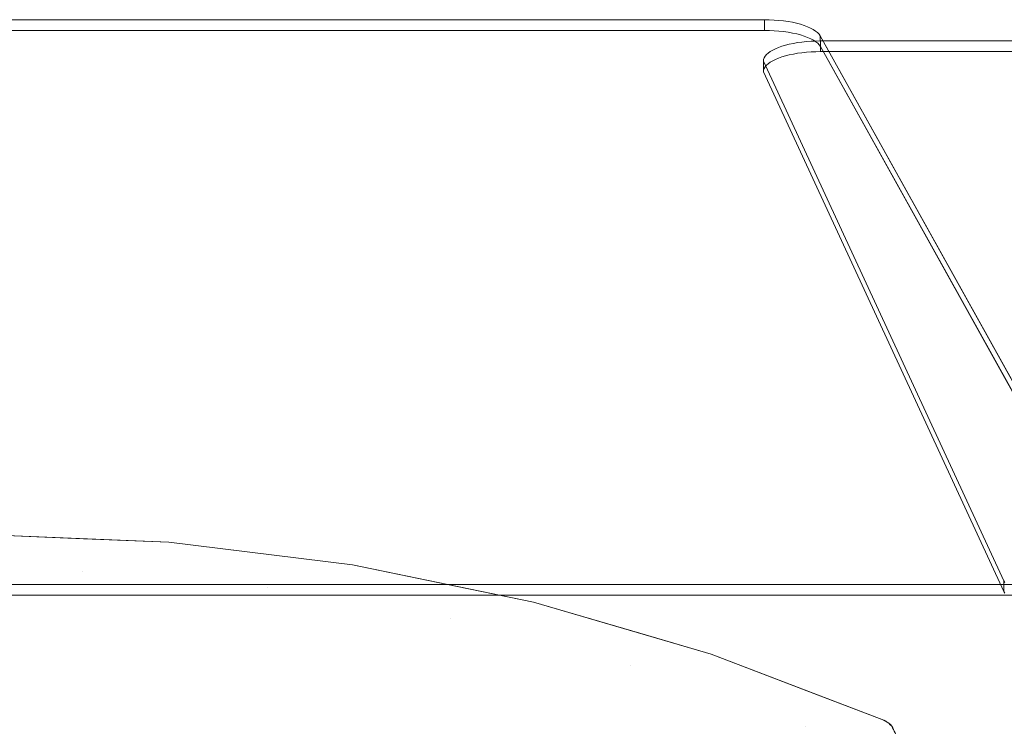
# Model space of a CAD drawing. Header units: millimetres. Extents: x -174 to 174, y -184 to 184.
# Tile 34 of 35: x 3 to 89, y 122 to 184. Entities that reach past the tile are written whole.
import ezdxf

# ---------------------------------------------------------------- set-up
doc = ezdxf.new("R2010")
doc.units = ezdxf.units.MM
doc.header["$LTSCALE"] = 5.08
doc.layers.add('Lighting-LED', color=7, linetype='Continuous', lineweight=5, true_color=0x000000)

# ---------------------------------------------------------------- blocks, each defined once
blk = doc.blocks.new('Group-1')
at = {"layer": 'Lighting-LED', "color": 18, "linetype": 'Continuous', "lineweight": 5}
for points, invisible_edges in [([(-5166.638, -547.326, -491.821), (-5166.959, -547.428, -491.552), (-5167.253, -547.539, -491.259), (-4988.987, -588.949, -381.707)], 12), ([(-4988.987, -588.949, -381.707), (-5166.295, -547.235, -492.063), (-5166.638, -547.326, -491.821)], 9), ([(-5165.548, -547.085, -492.459), (-5165.93, -547.154, -492.276), (-5166.295, -547.235, -492.063), (-4988.987, -588.949, -381.707)], 12), ([(-4988.987, -588.949, -381.707), (-5165.15, -547.028, -492.611), (-5165.548, -547.085, -492.459)], 9), ([(-5164.319, -546.95, -492.816), (-5164.739, -546.983, -492.73), (-5165.15, -547.028, -492.611), (-4988.987, -588.949, -381.707)], 12), ([(-4988.987, -588.949, -381.707), (-5163.893, -546.931, -492.868), (-5164.319, -546.95, -492.816)], 9), ([(-4988.987, -588.949, -381.707), (-5163.463, -546.924, -492.885), (-5163.893, -546.931, -492.868)], 9), ([(-5163.463, -546.924, -492.885), (-4988.987, -588.949, -381.707), (-5003.675, -582.27, -399.377)], 9), ([(-5027.486, -546.924, -492.885), (-5163.463, -546.924, -492.885), (-5003.675, -582.27, -399.377)], 10), ([(-5027.486, -546.924, -492.885), (-5003.675, -582.27, -399.377), (-5022.581, -548.35, -489.112)], 9), ([(-5027.057, -546.931, -492.868), (-5027.486, -546.924, -492.885), (-5022.581, -548.35, -489.112)], 10), ([(-5027.48, -547.859, -493.239), (-5027.486, -546.924, -492.885), (-5027.057, -546.931, -492.868), (-5027.051, -547.866, -493.221)], 4), ([(-5026.631, -546.95, -492.816), (-5027.057, -546.931, -492.868), (-5022.581, -548.35, -489.112)], 10), ([(-5027.051, -547.866, -493.221), (-5027.057, -546.931, -492.868), (-5026.631, -546.95, -492.816), (-5026.624, -547.886, -493.17)], 5), ([(-5026.21, -546.983, -492.73), (-5026.631, -546.95, -492.816), (-5022.581, -548.35, -489.112)], 10), ([(-5026.624, -547.886, -493.17), (-5026.631, -546.95, -492.816), (-5026.21, -546.983, -492.73), (-5026.204, -547.918, -493.084)], 5), ([(-5025.8, -547.028, -492.611), (-5026.21, -546.983, -492.73), (-5022.581, -548.35, -489.112)], 10), ([(-5026.204, -547.918, -493.084), (-5026.21, -546.983, -492.73), (-5025.8, -547.028, -492.611), (-5025.794, -547.963, -492.965)], 5), ([(-5025.402, -547.085, -492.459), (-5025.8, -547.028, -492.611), (-5022.581, -548.35, -489.112)], 10), ([(-5025.794, -547.963, -492.965), (-5025.8, -547.028, -492.611), (-5025.402, -547.085, -492.459), (-5025.395, -548.02, -492.813)], 5), ([(-5025.019, -547.154, -492.276), (-5025.402, -547.085, -492.459), (-5022.581, -548.35, -489.112)], 10), ([(-5025.395, -548.02, -492.813), (-5025.402, -547.085, -492.459), (-5025.019, -547.154, -492.276), (-5025.013, -548.09, -492.63)], 5), ([(-5024.655, -547.235, -492.063), (-5025.019, -547.154, -492.276), (-5022.581, -548.35, -489.112)], 10), ([(-5025.013, -548.09, -492.63), (-5025.019, -547.154, -492.276), (-5024.655, -547.235, -492.063), (-5024.648, -548.17, -492.416)], 5), ([(-5024.311, -547.326, -491.821), (-5024.655, -547.235, -492.063), (-5022.581, -548.35, -489.112)], 10), ([(-5024.648, -548.17, -492.416), (-5024.655, -547.235, -492.063), (-5024.311, -547.326, -491.821), (-5024.305, -548.262, -492.174)], 5), ([(-5023.991, -547.428, -491.552), (-5024.311, -547.326, -491.821), (-5022.581, -548.35, -489.112)], 10), ([(-5024.305, -548.262, -492.174), (-5024.311, -547.326, -491.821), (-5023.991, -547.428, -491.552), (-5023.985, -548.363, -491.906)], 5), ([(-5023.697, -547.539, -491.259), (-5023.991, -547.428, -491.552), (-5022.581, -548.35, -489.112)], 10), ([(-5023.985, -548.363, -491.906), (-5023.991, -547.428, -491.552), (-5023.697, -547.539, -491.259), (-5023.69, -548.474, -491.613)], 5), ([(-5201.968, -589.885, -382.061), (-5027.48, -547.859, -493.239), (-5027.051, -547.866, -493.221)], 9), ([(-5027.48, -547.859, -493.239), (-5201.968, -589.885, -382.061), (-5187.281, -583.205, -399.731)], 9), ([(-5201.968, -589.885, -382.061), (-5027.051, -547.866, -493.221), (-5026.624, -547.886, -493.17)], 9), ([(-5026.624, -547.886, -493.17), (-5026.204, -547.918, -493.084), (-5025.794, -547.963, -492.965), (-5201.968, -589.885, -382.061)], 12), ([(-5201.968, -589.885, -382.061), (-5025.794, -547.963, -492.965), (-5025.395, -548.02, -492.813)], 9), ([(-5025.395, -548.02, -492.813), (-5025.013, -548.09, -492.63), (-5024.648, -548.17, -492.416), (-5201.968, -589.885, -382.061)], 12), ([(-5201.968, -589.885, -382.061), (-5024.648, -548.17, -492.416), (-5024.305, -548.262, -492.174)], 9), ([(-5024.305, -548.262, -492.174), (-5023.985, -548.363, -491.906), (-5023.69, -548.474, -491.613), (-5201.968, -589.885, -382.061)], 12), ([(-5163.469, -547.859, -493.239), (-5027.48, -547.859, -493.239), (-5187.281, -583.205, -399.731)], 10), ([(-5168.131, -548.058, -489.885), (-5168.268, -548.202, -489.503), (-5168.369, -548.35, -489.112), (-4988.987, -588.949, -381.707)], 12), ([(-4988.987, -588.949, -381.707), (-5167.96, -547.919, -490.253), (-5168.131, -548.058, -489.885)], 9), ([(-5167.519, -547.658, -490.943), (-5167.755, -547.785, -490.607), (-5167.96, -547.919, -490.253), (-4988.987, -588.949, -381.707)], 12), ([(-4988.987, -588.949, -381.707), (-5167.253, -547.539, -491.259), (-5167.519, -547.658, -490.943)], 9), ([(-5023.431, -547.658, -490.943), (-5023.697, -547.539, -491.259), (-5022.581, -548.35, -489.112)], 10), ([(-5023.69, -548.474, -491.613), (-5023.697, -547.539, -491.259), (-5023.431, -547.658, -490.943), (-5023.424, -548.593, -491.297)], 5), ([(-5023.194, -547.785, -490.607), (-5023.431, -547.658, -490.943), (-5022.581, -548.35, -489.112)], 10), ([(-5023.424, -548.593, -491.297), (-5023.431, -547.658, -490.943), (-5023.194, -547.785, -490.607), (-5023.188, -548.721, -490.961)], 5), ([(-5022.99, -547.919, -490.253), (-5023.194, -547.785, -490.607), (-5022.581, -548.35, -489.112)], 10), ([(-5023.188, -548.721, -490.961), (-5023.194, -547.785, -490.607), (-5022.99, -547.919, -490.253), (-5022.984, -548.854, -490.607)], 5), ([(-5022.581, -548.35, -489.112), (-5022.682, -548.202, -489.503), (-5022.819, -548.058, -489.885), (-5022.99, -547.919, -490.253)], 8), ([(-5022.984, -548.854, -490.607), (-5022.99, -547.919, -490.253), (-5022.819, -548.058, -489.885), (-5022.812, -548.994, -490.238)], 5), ([(-5022.812, -548.994, -490.238), (-5022.819, -548.058, -489.885), (-5022.682, -548.202, -489.503), (-5022.676, -549.138, -489.857)], 5), ([(-5022.676, -549.138, -489.857), (-5022.682, -548.202, -489.503), (-5022.581, -548.35, -489.112), (-5022.574, -549.286, -489.466)], 1), ([(-5201.968, -589.885, -382.061), (-5023.69, -548.474, -491.613), (-5023.424, -548.593, -491.297)], 9), ([(-5023.424, -548.593, -491.297), (-5023.188, -548.721, -490.961), (-5022.984, -548.854, -490.607), (-5201.968, -589.885, -382.061)], 12), ([(-5201.968, -589.885, -382.061), (-5022.984, -548.854, -490.607), (-5022.812, -548.994, -490.238)], 9), ([(-5022.812, -548.994, -490.238), (-5022.676, -549.138, -489.857), (-5022.574, -549.286, -489.466), (-5201.968, -589.885, -382.061)], 12), ([(-4988.987, -588.949, -381.707), (-5168.369, -548.35, -489.112), (-5187.275, -582.27, -399.377)], 9), ([(-5027.549, -550.407, -489.704), (-5027.566, -550.553, -489.318), (-5006.487, -596.101, -368.822), (-5022.979, -548.792, -493.979)], 12), ([(-5027.413, -550.119, -490.466), (-5027.498, -550.262, -490.088), (-5027.549, -550.407, -489.704), (-5022.979, -548.792, -493.979)], 12), ([(-5022.979, -548.792, -493.979), (-5027.295, -549.979, -490.837), (-5027.413, -550.119, -490.466)], 9), ([(-5026.964, -549.712, -491.544), (-5027.145, -549.843, -491.197), (-5027.295, -549.979, -490.837), (-5022.979, -548.792, -493.979)], 12), ([(-5022.979, -548.792, -493.979), (-5026.752, -549.586, -491.876), (-5026.964, -549.712, -491.544)], 9), ([(-5026.752, -549.586, -491.876), (-5022.979, -548.792, -493.979), (-5023.389, -548.81, -493.931), (-5023.794, -548.84, -493.852)], 9), ([(-5026.245, -549.356, -492.486), (-5026.512, -549.468, -492.191), (-5026.752, -549.586, -491.876), (-5023.794, -548.84, -493.852)], 12), ([(-5023.794, -548.84, -493.852), (-5025.637, -549.158, -493.009), (-5025.953, -549.253, -492.759), (-5026.245, -549.356, -492.486)], 9), ([(-5025.953, -550.188, -493.113), (-5025.953, -549.253, -492.759), (-5025.637, -549.158, -493.009), (-5025.637, -550.094, -493.363)], 5), ([(-5024.946, -548.999, -493.431), (-5025.301, -549.073, -493.234), (-5025.637, -549.158, -493.009), (-5023.794, -548.84, -493.852)], 12), ([(-5025.637, -550.094, -493.363), (-5025.637, -549.158, -493.009), (-5025.301, -549.073, -493.234), (-5025.301, -550.009, -493.587)], 5), ([(-5025.301, -550.009, -493.587), (-5025.301, -549.073, -493.234), (-5024.946, -548.999, -493.431), (-5024.946, -549.934, -493.785)], 5), ([(-5023.794, -548.84, -493.852), (-5024.19, -548.881, -493.742), (-5024.575, -548.934, -493.601), (-5024.946, -548.999, -493.431)], 8), ([(-5024.946, -549.934, -493.785), (-5024.946, -548.999, -493.431), (-5024.575, -548.934, -493.601), (-5024.575, -549.87, -493.955)], 5), ([(-5024.575, -549.87, -493.955), (-5024.575, -548.934, -493.601), (-5024.19, -548.881, -493.742), (-5024.19, -549.817, -494.095)], 5), ([(-5024.19, -549.817, -494.095), (-5024.19, -548.881, -493.742), (-5023.794, -548.84, -493.852), (-5023.794, -549.775, -494.206)], 5), ([(-5023.794, -549.775, -494.206), (-5023.794, -548.84, -493.852), (-5023.389, -548.81, -493.931), (-5023.389, -549.745, -494.285)], 5), ([(-5023.389, -549.745, -494.285), (-5023.389, -548.81, -493.931), (-5022.979, -548.792, -493.979), (-5022.979, -549.727, -494.333)], 5), ([(-5022.979, -549.727, -494.333), (-5022.979, -548.792, -493.979), (-5022.566, -548.785, -493.995), (-5022.566, -549.721, -494.349)], 1), ([(-5006.487, -596.101, -368.822), (-5022.566, -548.785, -493.995), (-5022.979, -548.792, -493.979)], 9), ([(-4973.417, -548.785, -493.995), (-5022.566, -548.785, -493.995), (-5006.487, -596.101, -368.822), (-5006.4, -596.248, -368.432)], 10), ([(-5201.968, -589.885, -382.061), (-5022.574, -549.286, -489.466), (-5003.669, -583.205, -399.731)], 9), ([(-5022.979, -549.727, -494.333), (-5006.487, -597.036, -369.176), (-5027.566, -551.489, -489.672), (-5027.549, -551.343, -490.058)], 9), ([(-5022.979, -549.727, -494.333), (-5027.549, -551.343, -490.058), (-5027.498, -551.198, -490.442), (-5027.413, -551.055, -490.82)], 9), ([(-5027.413, -551.055, -490.82), (-5027.295, -550.915, -491.19), (-5022.979, -549.727, -494.333)], 10), ([(-5027.413, -551.055, -490.82), (-5027.413, -550.119, -490.466), (-5027.295, -549.979, -490.837), (-5027.295, -550.915, -491.19)], 5), ([(-5022.979, -549.727, -494.333), (-5027.295, -550.915, -491.19), (-5027.145, -550.779, -491.55), (-5026.964, -550.647, -491.898)], 9), ([(-5027.295, -550.915, -491.19), (-5027.295, -549.979, -490.837), (-5027.145, -549.843, -491.197), (-5027.145, -550.779, -491.55)], 5), ([(-5027.145, -550.779, -491.55), (-5027.145, -549.843, -491.197), (-5026.964, -549.712, -491.544), (-5026.964, -550.647, -491.898)], 5), ([(-5026.964, -550.647, -491.898), (-5026.964, -549.712, -491.544), (-5026.752, -549.586, -491.876), (-5026.752, -550.522, -492.23)], 5), ([(-5026.964, -550.647, -491.898), (-5026.752, -550.522, -492.23), (-5022.979, -549.727, -494.333)], 10), ([(-5026.752, -550.522, -492.23), (-5026.752, -549.586, -491.876), (-5026.512, -549.468, -492.191), (-5026.512, -550.403, -492.544)], 5), ([(-5023.794, -549.775, -494.206), (-5023.389, -549.745, -494.285), (-5022.979, -549.727, -494.333), (-5026.752, -550.522, -492.23)], 12), ([(-5023.794, -549.775, -494.206), (-5026.752, -550.522, -492.23), (-5026.512, -550.403, -492.544), (-5026.245, -550.291, -492.839)], 9), ([(-5026.512, -550.403, -492.544), (-5026.512, -549.468, -492.191), (-5026.245, -549.356, -492.486), (-5026.245, -550.291, -492.839)], 5), ([(-5026.245, -550.291, -492.839), (-5026.245, -549.356, -492.486), (-5025.953, -549.253, -492.759), (-5025.953, -550.188, -493.113)], 5), ([(-5026.245, -550.291, -492.839), (-5025.953, -550.188, -493.113), (-5025.637, -550.094, -493.363), (-5023.794, -549.775, -494.206)], 12), ([(-5023.794, -549.775, -494.206), (-5025.637, -550.094, -493.363), (-5025.301, -550.009, -493.587), (-5024.946, -549.934, -493.785)], 9), ([(-5024.946, -549.934, -493.785), (-5024.575, -549.87, -493.955), (-5024.19, -549.817, -494.095), (-5023.794, -549.775, -494.206)], 8), ([(-5022.979, -549.727, -494.333), (-5022.566, -549.721, -494.349), (-5006.487, -597.036, -369.176)], 10), ([(-5006.4, -597.184, -368.785), (-5006.487, -597.036, -369.176), (-5022.566, -549.721, -494.349), (-4973.417, -549.721, -494.349)], 10), ([(-5027.566, -551.489, -489.672), (-5027.566, -550.553, -489.318), (-5027.549, -550.407, -489.704), (-5027.549, -551.343, -490.058)], 4), ([(-5027.549, -551.343, -490.058), (-5027.549, -550.407, -489.704), (-5027.498, -550.262, -490.088), (-5027.498, -551.198, -490.442)], 5), ([(-5027.498, -551.198, -490.442), (-5027.498, -550.262, -490.088), (-5027.413, -550.119, -490.466), (-5027.413, -551.055, -490.82)], 5), ([(-4988.987, -588.949, -381.707), (-5187.275, -582.27, -399.377), (-5201.962, -588.949, -381.707)], 9), ([(-5201.968, -589.885, -382.061), (-5003.669, -583.205, -399.731), (-4988.981, -589.885, -382.061)], 9), ([(-4988.987, -588.949, -381.707), (-5201.962, -588.949, -381.707), (-5201.975, -596.425, -361.929), (-4988.975, -596.425, -361.929)], 11), ([(-5201.968, -589.885, -382.061), (-4988.981, -589.885, -382.061), (-4988.975, -597.361, -362.282), (-5201.975, -597.361, -362.282)], 11), ([(-5176.739, -621.733, -346.052), (-5095.931, -592.057, -346.052), (-5079.721, -592.716, -346.052)], 9), ([(-5095.931, -592.057, -316.252), (-5103.612, -595.211, -281.315), (-5087.32, -595.26, -281.315)], 11), ([(-5079.721, -592.716, -346.052), (-5095.931, -592.057, -346.052), (-5095.931, -592.057, -316.252), (-5087.192, -592.412, -316.386)], 10), ([(-5087.32, -595.26, -281.315), (-5087.192, -592.412, -316.386), (-5095.931, -592.057, -316.252)], 9), ([(-5079.721, -592.716, -346.052), (-5063.618, -594.688, -346.052), (-5047.728, -597.961, -346.052), (-5176.739, -621.733, -346.052)], 12), ([(-5079.721, -592.716, -316.501), (-5087.192, -592.412, -316.386), (-5087.32, -595.26, -281.315)], 10), ([(-5079.721, -592.716, -316.501), (-5087.32, -595.26, -281.315), (-5071.089, -596.665, -281.315)], 11), ([(-5087.192, -592.412, -316.386), (-5079.721, -592.716, -316.501), (-5079.721, -592.716, -346.052)], 10), ([(-5063.618, -594.688, -346.052), (-5079.721, -592.716, -346.052), (-5079.721, -592.716, -316.501), (-5070.722, -593.818, -316.707)], 10), ([(-5071.089, -596.665, -281.315), (-5070.722, -593.818, -316.707), (-5079.721, -592.716, -316.501)], 9), ([(-5063.618, -594.688, -316.87), (-5070.722, -593.818, -316.707), (-5071.089, -596.665, -281.315)], 10), ([(-5070.722, -593.818, -316.707), (-5063.618, -594.688, -316.87), (-5063.618, -594.688, -346.052)], 10), ([(-5063.618, -594.688, -316.87), (-5071.089, -596.665, -281.315), (-5055.032, -599.415, -281.315)], 11), ([(-5047.728, -597.961, -346.052), (-5063.618, -594.688, -346.052), (-5063.618, -594.688, -316.87), (-5054.423, -596.582, -317.152)], 10), ([(-5055.032, -599.415, -281.315), (-5054.423, -596.582, -317.152), (-5063.618, -594.688, -316.87)], 9), ([(-5087.32, -595.26, -281.315), (-5103.612, -595.211, -281.315), (-5103.392, -600.889, -242.821), (-5087.574, -600.937, -242.821)], 15), ([(-5071.089, -596.665, -281.315), (-5087.32, -595.26, -281.315), (-5087.574, -600.937, -242.821), (-5071.815, -602.301, -242.821)], 15), ([(-5055.032, -599.415, -281.315), (-5071.089, -596.665, -281.315), (-5071.815, -602.301, -242.821), (-5056.223, -604.971, -242.821)], 15), ([(-5047.728, -597.961, -317.358), (-5054.423, -596.582, -317.152), (-5055.032, -599.415, -281.315)], 10), ([(-5054.423, -596.582, -317.152), (-5047.728, -597.961, -317.358), (-5047.728, -597.961, -346.052)], 10), ([(-5006.4, -597.184, -368.785), (-5006.4, -596.248, -368.432), (-5006.487, -596.101, -368.822), (-5006.487, -597.036, -369.176)], 1), ([(-5176.739, -621.733, -346.052), (-5047.728, -597.961, -346.052), (-5032.156, -602.514, -346.052)], 9), ([(-5047.728, -597.961, -317.358), (-5055.032, -599.415, -281.315), (-5039.258, -603.491, -281.315)], 11), ([(-5032.156, -602.514, -346.052), (-5047.728, -597.961, -346.052), (-5047.728, -597.961, -317.358), (-5038.406, -600.687, -317.723)], 10), ([(-5039.258, -603.491, -281.315), (-5038.406, -600.687, -317.723), (-5047.728, -597.961, -317.358)], 9), ([(-5039.258, -603.491, -281.315), (-5055.032, -599.415, -281.315), (-5056.223, -604.971, -242.821), (-5040.908, -608.929, -242.821)], 15), ([(-5087.574, -600.937, -242.821), (-5103.392, -600.889, -242.821), (-5103.079, -609.009, -204.767), (-5087.937, -609.055, -204.767)], 15), ([(-5071.815, -602.301, -242.821), (-5087.574, -600.937, -242.821), (-5087.937, -609.055, -204.767), (-5072.852, -610.36, -204.767)], 15), ([(-5032.156, -602.514, -317.968), (-5038.406, -600.687, -317.723), (-5039.258, -603.491, -281.315)], 10), ([(-5038.406, -600.687, -317.723), (-5032.156, -602.514, -317.968), (-5032.156, -602.514, -346.052)], 10), ([(-5176.739, -621.733, -346.052), (-5032.156, -602.514, -346.052), (-5017.006, -608.315, -346.052), (-5016.852, -608.392, -346.052)], 9), ([(-5056.223, -604.971, -242.821), (-5071.815, -602.301, -242.821), (-5072.852, -610.36, -204.767), (-5057.927, -612.916, -204.767)], 15), ([(-5032.156, -602.514, -317.968), (-5039.258, -603.491, -281.315), (-5023.879, -608.865, -281.315)], 11), ([(-5017.006, -608.315, -346.052), (-5032.156, -602.514, -346.052), (-5032.156, -602.514, -317.968), (-5022.781, -606.104, -318.422)], 10), ([(-5023.879, -608.865, -281.315), (-5022.781, -606.104, -318.422), (-5032.156, -602.514, -317.968)], 9), ([(-5023.879, -608.865, -281.315), (-5039.258, -603.491, -281.315), (-5040.908, -608.929, -242.821), (-5025.975, -614.147, -242.821)], 15), ([(-5040.908, -608.929, -242.821), (-5056.223, -604.971, -242.821), (-5057.927, -612.916, -204.767), (-5043.267, -616.705, -204.767)], 15), ([(-5015.811, -609.887, -303.996), (-5022.781, -606.104, -318.422), (-5023.879, -608.865, -281.315)], 11), ([(-5022.781, -606.104, -318.422), (-5017.006, -608.315, -318.703), (-5017.006, -608.315, -346.052)], 8), ([(-5022.781, -606.104, -318.422), (-5016.986, -608.324, -318.695), (-5016.992, -608.321, -318.698)], 9), ([(-5022.781, -606.104, -318.422), (-5016.979, -608.327, -318.692), (-5016.986, -608.324, -318.695)], 9), ([(-5022.781, -606.104, -318.422), (-5016.973, -608.33, -318.688), (-5016.979, -608.327, -318.692)], 9), ([(-5022.781, -606.104, -318.422), (-5016.944, -608.344, -318.665), (-5016.955, -608.339, -318.675), (-5016.967, -608.333, -318.684)], 9), ([(-5022.781, -606.104, -318.422), (-5016.934, -608.349, -318.655), (-5016.944, -608.344, -318.665)], 9), ([(-5022.781, -606.104, -318.422), (-5016.924, -608.354, -318.643), (-5016.934, -608.349, -318.655)], 9), ([(-5016.967, -608.333, -318.684), (-5016.973, -608.33, -318.688), (-5022.781, -606.104, -318.422)], 10), ([(-5022.781, -606.104, -318.422), (-5016.829, -608.405, -318.477), (-5016.852, -608.392, -318.529)], 9), ([(-5016.852, -608.392, -318.529), (-5016.881, -608.376, -318.582), (-5016.897, -608.368, -318.608), (-5022.781, -606.104, -318.422)], 12), ([(-5016.897, -608.368, -318.608), (-5016.914, -608.359, -318.632), (-5022.781, -606.104, -318.422)], 10), ([(-5022.781, -606.104, -318.422), (-5016.706, -608.481, -318.095), (-5016.769, -608.44, -318.316)], 9), ([(-5022.781, -606.104, -318.422), (-5016.63, -608.534, -317.757), (-5016.706, -608.481, -318.095)], 9), ([(-5016.769, -608.44, -318.316), (-5016.807, -608.417, -318.424), (-5022.781, -606.104, -318.422)], 10), ([(-5016.807, -608.417, -318.424), (-5016.829, -608.405, -318.477), (-5022.781, -606.104, -318.422)], 10), ([(-5016.914, -608.359, -318.632), (-5016.924, -608.354, -318.643), (-5022.781, -606.104, -318.422)], 10), ([(-5022.781, -606.104, -318.422), (-5016.442, -608.699, -316.404), (-5016.567, -608.582, -317.415)], 9), ([(-5016.567, -608.582, -317.415), (-5016.63, -608.534, -317.757), (-5022.781, -606.104, -318.422)], 10), ([(-5022.781, -606.104, -318.422), (-5016.245, -608.97, -313.766), (-5016.318, -608.817, -315.394)], 9), ([(-5022.781, -606.104, -318.422), (-5016.173, -609.123, -312.138), (-5016.245, -608.97, -313.766)], 9), ([(-5022.781, -606.104, -318.422), (-5016.101, -609.275, -310.509), (-5016.173, -609.123, -312.138)], 9), ([(-5022.781, -606.104, -318.422), (-5015.956, -609.581, -307.252), (-5016.028, -609.428, -308.881)], 9), ([(-5016.028, -609.428, -308.881), (-5016.101, -609.275, -310.509), (-5022.781, -606.104, -318.422)], 10), ([(-5016.318, -608.817, -315.394), (-5016.442, -608.699, -316.404), (-5022.781, -606.104, -318.422)], 10), ([(-5022.781, -606.104, -318.422), (-5015.884, -609.734, -305.624), (-5015.956, -609.581, -307.252)], 9), ([(-5015.811, -609.887, -303.996), (-5015.884, -609.734, -305.624), (-5022.781, -606.104, -318.422)], 10), ([(-5016.992, -608.321, -318.698), (-5016.999, -608.318, -318.7), (-5017.006, -608.315, -318.703), (-5022.781, -606.104, -318.422)], 8), ([(-5176.739, -621.733, -346.052), (-5016.852, -608.392, -346.052), (-5016.706, -608.481, -346.052)], 9), ([(-5016.706, -608.481, -346.052), (-5016.567, -608.582, -346.052), (-5016.437, -608.694, -346.052), (-5176.739, -621.733, -346.052)], 12), ([(-5176.739, -621.733, -346.052), (-5016.437, -608.694, -346.052), (-5016.318, -608.817, -346.052), (-5016.208, -608.949, -346.052)], 9), ([(-5016.852, -608.392, -346.052), (-5017.006, -608.315, -346.052), (-5017.006, -608.315, -318.703)], 8), ([(-5017.006, -608.315, -318.703), (-5016.999, -608.318, -318.7), (-5016.852, -608.392, -346.052)], 10), ([(-5016.852, -608.392, -346.052), (-5016.999, -608.318, -318.7), (-5016.992, -608.321, -318.698)], 9), ([(-5016.852, -608.392, -346.052), (-5016.992, -608.321, -318.698), (-5016.986, -608.324, -318.695)], 9), ([(-5016.852, -608.392, -346.052), (-5016.986, -608.324, -318.695), (-5016.979, -608.327, -318.692)], 9), ([(-5016.852, -608.392, -346.052), (-5016.979, -608.327, -318.692), (-5016.973, -608.33, -318.688)], 9), ([(-5016.973, -608.33, -318.688), (-5016.967, -608.333, -318.684), (-5016.852, -608.392, -346.052)], 10), ([(-5016.967, -608.333, -318.684), (-5016.955, -608.339, -318.675), (-5016.852, -608.392, -346.052)], 10), ([(-5016.852, -608.392, -346.052), (-5016.955, -608.339, -318.675), (-5016.944, -608.344, -318.665)], 9), ([(-5016.852, -608.392, -346.052), (-5016.944, -608.344, -318.665), (-5016.934, -608.349, -318.655)], 9), ([(-5016.852, -608.392, -346.052), (-5016.934, -608.349, -318.655), (-5016.924, -608.354, -318.643)], 9), ([(-5016.924, -608.354, -318.643), (-5016.914, -608.359, -318.632), (-5016.852, -608.392, -346.052)], 10), ([(-5016.914, -608.359, -318.632), (-5016.897, -608.368, -318.608), (-5016.852, -608.392, -346.052)], 10), ([(-5016.897, -608.368, -318.608), (-5016.881, -608.376, -318.582), (-5016.852, -608.392, -346.052)], 10), ([(-5016.881, -608.376, -318.582), (-5016.852, -608.392, -318.529), (-5016.852, -608.392, -346.052)], 10), ([(-5016.706, -608.481, -346.052), (-5016.852, -608.392, -346.052), (-5016.852, -608.392, -318.529)], 10), ([(-5016.852, -608.392, -318.529), (-5016.829, -608.405, -318.477), (-5016.706, -608.481, -346.052)], 10), ([(-5016.829, -608.405, -318.477), (-5016.807, -608.417, -318.424), (-5016.706, -608.481, -346.052)], 10), ([(-5016.807, -608.417, -318.424), (-5016.769, -608.44, -318.316), (-5016.706, -608.481, -346.052)], 10), ([(-5016.769, -608.44, -318.316), (-5016.706, -608.481, -318.095), (-5016.706, -608.481, -346.052)], 10), ([(-5016.567, -608.582, -346.052), (-5016.706, -608.481, -346.052), (-5016.706, -608.481, -318.095)], 10), ([(-5016.706, -608.481, -318.095), (-5016.63, -608.534, -317.757), (-5016.567, -608.582, -346.052)], 10), ([(-5016.63, -608.534, -317.757), (-5016.567, -608.582, -317.415), (-5016.567, -608.582, -346.052)], 10), ([(-5016.437, -608.694, -346.052), (-5016.567, -608.582, -346.052), (-5016.567, -608.582, -317.415)], 10), ([(-5016.567, -608.582, -317.415), (-5016.442, -608.699, -316.404), (-5016.437, -608.694, -346.052)], 10), ([(-5016.318, -608.817, -346.052), (-5016.437, -608.694, -346.052), (-5016.442, -608.699, -316.404)], 10), ([(-5016.442, -608.699, -316.404), (-5016.318, -608.817, -315.394), (-5016.318, -608.817, -346.052)], 10), ([(-5016.208, -608.949, -346.052), (-5016.318, -608.817, -346.052), (-5016.318, -608.817, -315.394)], 10), ([(-5016.318, -608.817, -315.394), (-5016.245, -608.97, -313.766), (-5016.208, -608.949, -346.052)], 10)]:
    blk.add_3dface(points, dxfattribs=dict(at, invisible_edges=invisible_edges))
for points in [[(-5163.469, -547.859, -493.239), (-5163.463, -546.924, -492.885), (-5027.486, -546.924, -492.885), (-5027.48, -547.859, -493.239)], [(-5022.574, -549.286, -489.466), (-5022.581, -548.35, -489.112), (-5003.675, -582.27, -399.377), (-5003.669, -583.205, -399.731)], [(-5022.566, -549.721, -494.349), (-5022.566, -548.785, -493.995), (-4973.417, -548.785, -493.995), (-4973.417, -549.721, -494.349)], [(-5006.487, -597.036, -369.176), (-5006.487, -596.101, -368.822), (-5027.566, -550.553, -489.318), (-5027.566, -551.489, -489.672)], [(-4988.975, -596.425, -361.929), (-5201.975, -596.425, -361.929), (-5201.975, -597.361, -362.282), (-4988.975, -597.361, -362.282)]]:
    blk.add_3dface(points, dxfattribs=at)
at = {"layer": 'Lighting-LED', "color": 0, "flags": 1}
for tag in ['Yoke', 'Weight', 'Weight', 'Wattage', '3D_Symbol_Name', 'Candlepower', 'Body', 'Model_Name', 'Beam_Angle', 'Field_Angle', 'Remarks', 'Beam_Angle_2', 'Field_Angle_2', 'Num_Channels', 'Frame_Size', 'Device_Type', 'FixtureID', 'Frame_Size', 'Base', 'Lens', 'Inst_Type', 'Lamp']:
    blk.add_attdef(tag, (-4365.465, 1246.738), '', height=0.18, dxfattribs=at)

msp = doc.modelspace()

# ---------------------------------------------------------------- block references
at = {"layer": 'Lighting-LED', "color": 7}
msp.add_blockref('Group-1', (5095.474, 730.464), dxfattribs=at)

doc.saveas('drawing.dxf')
